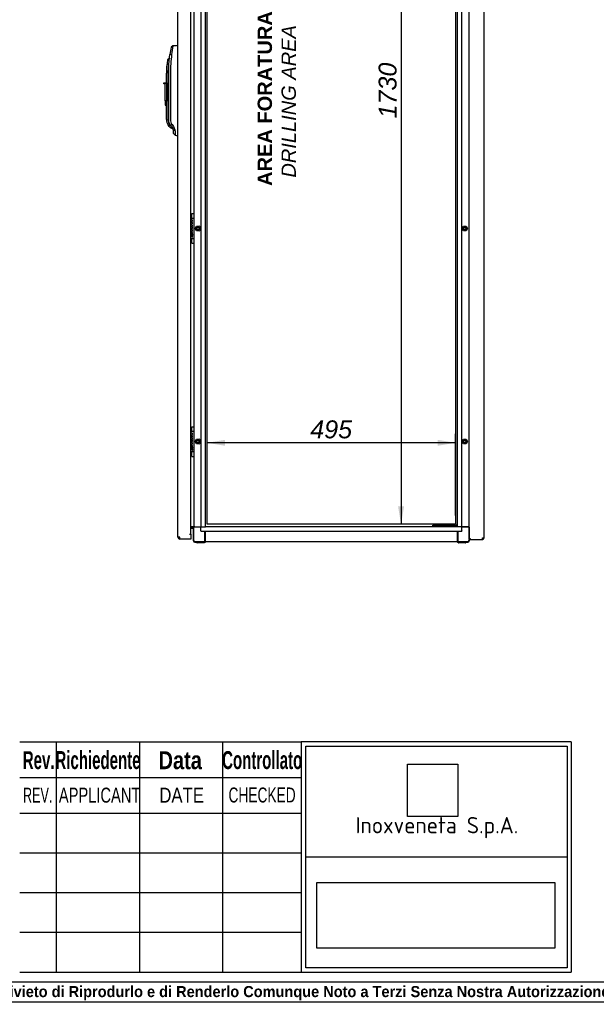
# Paper-space layout 'Layout1' of a CAD drawing. Extents: x 81 to 5357, y 137 to 3739.
# Tile 2 of 12: x 1500 to 2650, y 137 to 2101. Entities that reach past the tile are written whole.
import ezdxf
from ezdxf.lldxf.tags import DXFTag

# ---------------------------------------------------------------- set-up
doc = ezdxf.new("R2010")
doc.units = 0
doc.header["$LTSCALE"] = 13.000013
doc.layers.get('0').update_dxf_attribs({"linetype": 'CONTINUOUS'})
for name, color, linetype in [('_TRANSLATION', 7, 'CONTINUOUS'), ('AE00198_03', 7, 'CONTINUOUS'), ('AE00219_00', 7, 'CONTINUOUS'), ('AE00219_03', 7, 'CONTINUOUS'), ('AE00368_00', 7, 'CONTINUOUS'), ('AE00500_10', 7, 'CONTINUOUS'), ('AE00992_10', 7, 'CONTINUOUS'), ('DEFAULT', 7, 'CONTINUOUS'), ('DV2__TRANSLATION', 7, 'CONTINUOUS'), ('F0000000_68', 7, 'CONTINUOUS'), ('F0000001_24', 7, 'CONTINUOUS'), ('F0000001_38', 7, 'CONTINUOUS'), ('M0000000_06', 7, 'CONTINUOUS'), ('M0000000_29', 7, 'CONTINUOUS'), ('M0000000_39', 7, 'CONTINUOUS'), ('M0000000_53', 7, 'CONTINUOUS'), ('M0000000_56', 7, 'CONTINUOUS')]:
    doc.layers.add(name, color=color, linetype=linetype)
doc.styles.add('SEACAD_ARIAL', font='arial.ttf')
doc.styles.add('SEACAD_ARIAL_NARROW', font='ARIALN.TTF', dxfattribs={"width": 0.8})
doc.styles.add('SEACAD_ARIALB', font='arialbd.ttf', dxfattribs={"width": 0.9})
doc.styles.add('SEACAD_ARIALI', font='ariali.ttf')
tags = doc.linetypes.add('CENTER2', pattern=[28.575, 19.05, -3.175, 3.175, -3.175]).pattern_tags.tags
tags[10:11] = [DXFTag(74, 4), DXFTag(75, 0), DXFTag(340, '0'), DXFTag(46, 0.0), DXFTag(50, 0.0), DXFTag(44, 0.0), DXFTag(45, 0.0)]
tags[8:9] = [DXFTag(74, 4), DXFTag(75, 0), DXFTag(340, '0'), DXFTag(46, 0.0), DXFTag(50, 0.0), DXFTag(44, 0.0), DXFTag(45, 0.0)]
tags[6:7] = [DXFTag(74, 4), DXFTag(75, 0), DXFTag(340, '0'), DXFTag(46, 0.0), DXFTag(50, 0.0), DXFTag(44, 0.0), DXFTag(45, 0.0)]
tags[4:5] = [DXFTag(74, 4), DXFTag(75, 0), DXFTag(340, '0'), DXFTag(46, 0.0), DXFTag(50, 0.0), DXFTag(44, 0.0), DXFTag(45, 0.0)]
doc.dimstyles.new('ISO', dxfattribs={"dimtxt": 13.75, "dimasz": 13.75, "dimexe": 6.875, "dimexo": 6.875, "dimgap": 3.4375, "dimtad": 1, "dimdec": 1, "dimtxsty": 'SEACAD_ARIAL', "dimblk1": '_SE_FILLED', "dimblk2": '_SE_FILLED', "dimsah": 1, "dimcen": 6.875, "dimazin": 3, "dimtfac": 0.7, "dimtdec": 3, "dimtmove": 0, "dimatfit": 3})
picture_1 = doc.add_image_def('image1.jpg', size_in_pixel=(55, 57))
picture_2 = doc.add_image_def('image2.bmp', size_in_pixel=(138, 38))

# ---------------------------------------------------------------- blocks, each defined once
blk = doc.blocks.new('DMBLK24')
at = {"layer": '_TRANSLATION', "linetype": 'CONTINUOUS'}
for points in [[(2254.3, 2788.7), (2266.2, 2788.7), (2260.3, 2824.5)], [(2254.3, 1130.2), (2260.3, 1094.5), (2266.2, 1130.2)]]:
    blk.add_hatch(color=7, dxfattribs=at).paths.add_polyline_path(points)
at = {"layer": '_TRANSLATION', "color": 7, "linetype": 'CONTINUOUS'}
for p, q in [((2350.9, 2824.5), (2242.4, 2824.5)), ((2260.3, 2824.5), (2260.3, 1094.5)), ((2350.9, 1094.5), (2242.4, 1094.5))]:
    blk.add_line(p, q, dxfattribs=at)
at = {"layer": '_TRANSLATION', "color": 7, "linetype": 'CONTINUOUS', "style": 'SEACAD_ARIALI'}
blk.add_text('1730', height=35.75, rotation=90, dxfattribs=at).set_placement((2251.3, 1903.9))
blk = doc.blocks.new('_SE_FILLED')
at = {"color": 0}
blk.add_line((0, 0), (-1, 0), dxfattribs=at)
blk.add_solid([(0, 0), (-1, -0.1665), (-1, 0.1665), (0, 0)], dxfattribs=at)
blk = doc.blocks.new('DMBLK25')
at = {"layer": '_TRANSLATION', "linetype": 'CONTINUOUS'}
for points in [[(1909.5, 1263), (1873.8, 1257), (1909.5, 1251)], [(2333, 1263), (2333, 1251), (2368.8, 1257)]]:
    blk.add_hatch(color=7, dxfattribs=at).paths.add_polyline_path(points)
at = {"layer": '_TRANSLATION', "color": 7, "linetype": 'CONTINUOUS'}
for p, q in [((1873.8, 1112.3), (1873.8, 1274.9)), ((2368.8, 1257), (1873.8, 1257)), ((2368.8, 1112.3), (2368.8, 1274.9))]:
    blk.add_line(p, q, dxfattribs=at)
at = {"layer": '_TRANSLATION', "color": 7, "linetype": 'CONTINUOUS', "style": 'SEACAD_ARIALI'}
blk.add_text('495', height=35.75, dxfattribs=at).set_placement((2079.2, 1265.9))

psp = doc.layouts.get("Layout1")

# ---------------------------------------------------------------- linework, layer by layer
at = {"color": 7, "linetype": 'CONTINUOUS'}
psp.add_line((81.05, 142.47), (5357.2, 142.47), dxfattribs=at)
at = {"layer": 'AE00198_03', "color": 7, "linetype": 'CONTINUOUS'}
for p, q in [((1842.07, 1712.22), (1842.07, 1704.97)), ((1842.77, 1712.22), (1842.07, 1712.22)), ((1842.07, 1663.97), (1842.07, 1656.72)), ((1842.07, 1656.72), (1842.77, 1656.72)), ((1842.07, 1287.22), (1842.07, 1279.97)), ((1842.77, 1287.22), (1842.07, 1287.22)), ((1842.07, 1238.97), (1842.07, 1231.72)), ((1842.07, 1231.72), (1842.77, 1231.72))]:
    psp.add_line(p, q, dxfattribs=at)
for centre, start, end in [((1847.44, 1706.29), 132.17472, 146.50081), ((1847.44, 1662.65), 213.49919, 227.82528), ((1847.44, 1281.29), 132.17472, 146.50081), ((1847.44, 1237.65), 213.49919, 227.82528)]:
    psp.add_arc(centre, 8, start, end, dxfattribs=at)
at = {"layer": 'AE00219_00', "color": 7, "linetype": 'CONTINUOUS'}
for p, q in [((2330.45, 1089.97), (2330.77, 1089.67)), ((2336.77, 1089.67), (2330.77, 1089.67)), ((2330.77, 1089.67), (2330.77, 1089.47)), ((2336.77, 1089.67), (2337.09, 1089.97)), ((2336.77, 1089.47), (2336.77, 1089.67)), ((2355.45, 1089.97), (2355.77, 1089.67)), ((2361.77, 1089.67), (2355.77, 1089.67)), ((2355.77, 1089.67), (2355.77, 1089.47)), ((2361.77, 1089.67), (2362.09, 1089.97)), ((2361.77, 1089.47), (2361.77, 1089.67))]:
    psp.add_line(p, q, dxfattribs=at)
at = {"layer": 'AE00219_03', "color": 7, "linetype": 'CONTINUOUS'}
for p, q in [((2425.97, 1667.97), (2425.77, 1667.97)), ((2425.77, 1655.97), (2425.97, 1655.97)), ((2425.97, 1655.97), (2425.97, 1667.97)), ((2425.97, 1242.97), (2425.77, 1242.97)), ((2425.97, 1230.97), (2425.97, 1242.97)), ((2425.77, 1230.97), (2425.97, 1230.97))]:
    psp.add_line(p, q, dxfattribs=at)
at = {"layer": 'AE00368_00', "color": 7, "linetype": 'CONTINUOUS'}
for p, q in [((2324.27, 1089.97), (2323.57, 1089.97)), ((2323.57, 1089.97), (2323.57, 1089.47)), ((2343.97, 1089.47), (2343.97, 1089.97)), ((2348.57, 1089.97), (2348.57, 1089.47)), ((2368.97, 1089.47), (2368.97, 1089.97))]:
    psp.add_line(p, q, dxfattribs=at)
for centre, start, end in [((2327.37, 1089.27), 16.60155, 90), ((2340.17, 1089.27), 90, 163.39845), ((2352.37, 1089.27), 16.60155, 90), ((2365.17, 1089.27), 90, 163.39845)]:
    psp.add_arc(centre, 0.7, start, end, dxfattribs=at)
at = {"layer": 'AE00500_10', "color": 7, "linetype": 'CONTINUOUS'}
for p, q in [((2395.77, 1711.67), (2396.27, 1711.67)), ((1849.86, 1684.5), (1852.54, 1689.15)), ((1852.59, 1689.17), (1857.96, 1689.17)), ((1858, 1689.15), (1860.68, 1684.5)), ((2381.86, 1684.5), (2384.54, 1689.15)), ((2384.59, 1689.17), (2389.96, 1689.17)), ((2390, 1689.15), (2392.68, 1684.5)), ((2396.27, 1702.27), (2395.77, 1702.27)), ((1852.54, 1679.8), (1849.86, 1684.45)), ((1850.94, 1684.47), (1853.11, 1688.22)), ((1853.11, 1680.72), (1850.94, 1684.47)), ((1857.96, 1679.77), (1852.59, 1679.77)), ((1853.11, 1688.22), (1857.44, 1688.22)), ((1857.44, 1680.72), (1853.11, 1680.72)), ((1857.44, 1688.22), (1859.6, 1684.47)), ((1859.6, 1684.47), (1857.44, 1680.72)), ((1860.68, 1684.45), (1858, 1679.8)), ((2384.54, 1679.8), (2381.86, 1684.45)), ((2382.94, 1684.47), (2385.11, 1688.22)), ((2385.11, 1680.72), (2382.94, 1684.47)), ((2389.96, 1679.77), (2384.59, 1679.77)), ((2385.11, 1688.22), (2389.44, 1688.22)), ((2389.44, 1680.72), (2385.11, 1680.72)), ((2389.44, 1688.22), (2391.6, 1684.47)), ((2391.6, 1684.47), (2389.44, 1680.72)), ((2392.68, 1684.45), (2390, 1679.8)), ((2395.77, 1666.67), (2396.27, 1666.67)), ((2396.27, 1657.27), (2395.77, 1657.27)), ((2395.77, 1286.67), (2396.27, 1286.67)), ((2396.27, 1277.27), (2395.77, 1277.27)), ((1849.86, 1259.5), (1852.54, 1264.15)), ((1852.54, 1254.8), (1849.86, 1259.45)), ((1850.94, 1259.47), (1853.11, 1263.22)), ((1853.11, 1255.72), (1850.94, 1259.47)), ((1852.59, 1264.17), (1857.96, 1264.17)), ((1853.11, 1263.22), (1857.44, 1263.22)), ((1857.44, 1263.22), (1859.6, 1259.47)), ((1859.6, 1259.47), (1857.44, 1255.72)), ((1858, 1264.15), (1860.68, 1259.5)), ((1860.68, 1259.45), (1858, 1254.8)), ((2381.86, 1259.5), (2384.54, 1264.15)), ((2384.54, 1254.8), (2381.86, 1259.45)), ((2382.94, 1259.47), (2385.11, 1263.22)), ((2385.11, 1255.72), (2382.94, 1259.47)), ((2384.59, 1264.17), (2389.96, 1264.17)), ((2385.11, 1263.22), (2389.44, 1263.22)), ((2389.44, 1263.22), (2391.6, 1259.47)), ((2391.6, 1259.47), (2389.44, 1255.72)), ((2390, 1264.15), (2392.68, 1259.5)), ((2392.68, 1259.45), (2390, 1254.8)), ((1857.96, 1254.77), (1852.59, 1254.77)), ((1857.44, 1255.72), (1853.11, 1255.72)), ((2389.96, 1254.77), (2384.59, 1254.77)), ((2389.44, 1255.72), (2385.11, 1255.72)), ((2395.77, 1241.67), (2396.27, 1241.67)), ((2396.27, 1232.27), (2395.77, 1232.27))]:
    psp.add_line(p, q, dxfattribs=at)
for centre in [(1855.27, 1684.47), (2387.27, 1684.47), (1855.27, 1259.47), (2387.27, 1259.47)]:
    psp.add_circle(centre, 2.46, dxfattribs=at)
for centre, radius, start, end in [((1852.59, 1689.12), 0.05, 90, 150), ((1857.96, 1689.12), 0.05, 30, 90), ((2384.59, 1689.12), 0.05, 90, 150), ((2389.96, 1689.12), 0.05, 30, 90), ((1849.9, 1684.47), 0.05, 150, 210), ((1855.27, 1684.47), 3, 75, 15), ((1852.59, 1679.82), 0.05, 210, 270), ((1857.96, 1679.82), 0.05, 270, 330), ((1860.64, 1684.47), 0.05, 330, 30), ((2381.9, 1684.47), 0.05, 150, 210), ((2387.27, 1684.47), 3, 75, 15), ((2384.59, 1679.82), 0.05, 210, 270), ((2389.96, 1679.82), 0.05, 270, 330), ((2392.64, 1684.47), 0.05, 330, 30), ((1849.9, 1259.47), 0.05, 150, 210), ((1855.27, 1259.47), 3, 75, 15), ((1852.59, 1264.12), 0.05, 90, 150), ((1857.96, 1264.12), 0.05, 30, 90), ((1860.64, 1259.47), 0.05, 330, 30), ((2381.9, 1259.47), 0.05, 150, 210), ((2387.27, 1259.47), 3, 75, 15), ((2384.59, 1264.12), 0.05, 90, 150), ((2389.96, 1264.12), 0.05, 30, 90), ((2392.64, 1259.47), 0.05, 330, 30), ((1852.59, 1254.82), 0.05, 210, 270), ((1857.96, 1254.82), 0.05, 270, 330), ((2384.59, 1254.82), 0.05, 210, 270), ((2389.96, 1254.82), 0.05, 270, 330)]:
    psp.add_arc(centre, radius, start, end, dxfattribs=at)
at = {"layer": 'AE00992_10', "color": 7, "linetype": 'CONTINUOUS'}
for p, q in [((1805.1, 2048.61), (1801.72, 2045.72)), ((1814.97, 2048.96), (1815.27, 2048.97)), ((1797.74, 2023.31), (1794.79, 2020.87)), ((1797.35, 2011.8), (1799.37, 2031.54)), ((1798.53, 2023.31), (1797.74, 2023.31)), ((1802.78, 2031.04), (1799.37, 2031.54)), ((1796.23, 2010.46), (1793.25, 2010.81)), ((1796.86, 1993.97), (1797.34, 2010.46)), ((1797.34, 2010.46), (1797.35, 2011.8)), ((1792.27, 1974.98), (1792.27, 1993.97)), ((1795.27, 1993.97), (1795.27, 1901.59)), ((1796.86, 1901.64), (1796.86, 1993.97)), ((1800.22, 1993.97), (1800.22, 1901.64)), ((1787.27, 1972.98), (1787.27, 1974.98)), ((1787.27, 1974.98), (1789.77, 1974.98)), ((1789.77, 1972.98), (1787.27, 1972.98)), ((1789.77, 1974.98), (1792.27, 1974.98)), ((1789.77, 1974.98), (1789.77, 1972.98)), ((1789.77, 1938.98), (1789.77, 1972.98)), ((1792.27, 1974.98), (1792.27, 1938.98)), ((1789.77, 1938.98), (1789.77, 1929.98)), ((1792.27, 1938.98), (1789.77, 1938.98)), ((1789.77, 1929.98), (1792.27, 1929.98)), ((1792.27, 1938.98), (1792.27, 1938.26)), ((1792.27, 1901.59), (1792.27, 1938.26)), ((1798.13, 1887.45), (1795.84, 1890.19)), ((1798.13, 1887.45), (1800.15, 1885.43)), ((1799.76, 1891.12), (1799.81, 1891.03)), ((1800.76, 1889.65), (1799.81, 1891.03)), ((1800.15, 1885.43), (1805.27, 1883.31)), ((1800.51, 1889.32), (1801.43, 1888.76)), ((1803.5, 1891.79), (1800.76, 1889.65)), ((1803.77, 1885.62), (1800.76, 1889.65)), ((1803.5, 1891.79), (1806.51, 1887.77)), ((1806.51, 1887.77), (1803.77, 1885.62)), ((1805.27, 1883.62), (1803.77, 1885.62)), ((1807.99, 1885.26), (1805.27, 1883.62)), ((1806.51, 1887.77), (1807.99, 1885.26)), ((1806.27, 1873.74), (1806.27, 1880.62)), ((1809.68, 1878.82), (1806.27, 1880.62)), ((1806.27, 1873.74), (1809.72, 1870.17)), ((1809.72, 1870.17), (1809.72, 1870.16)), ((1815.27, 1869.97), (1814.97, 1869.98))]:
    psp.add_line(p, q, dxfattribs=at)
for centre, radius, start, end in [((2069.95, 1993.97), 273.17, 169.08089, 172.09577), ((2084.58, 2002.8), 283.21, 170.69176, 174.27705), ((2034.55, 1989.08), 239.28, 171.77545, 174.8738), ((2069.94, 1993.97), 273.17, 173.69729, 173.79669), ((2069.46, 1994), 269.24, 172.09048, 180.0053), ((1937.24, 1993.97), 144.97, 173.33005, 180), ((1937.24, 1993.97), 144.97, 169.30782, 173.33005), ((1937.24, 1993.97), 141.97, 173.33005, 180), ((1812.27, 1901.59), 20, 180, 214.77209), ((1812.27, 1901.59), 17, 180, 226.22916), ((1794.72, 1871.2), 19.02, 72.2752, 86.62011), ((1816.67, 1901.64), 16.44, 180.02221, 216.78899), ((1797, 1878.95), 12.67, 359.39373, 29.84747), ((1801.27, 1880.62), 5, 359.9994, 36.81119), ((2025, 1875.59), 215.35, 179.13947, 181.44216)]:
    psp.add_arc(centre, radius, start, end, dxfattribs=at)
for centre, major_axis, start_param, end_param in [((1815.58, 2031.47), (501.44, 17.51), 1.5707963, 1.590473), ((1815.58, 1887.47), (501.44, -17.51), 4.7019272, 4.712389)]:
    psp.add_ellipse(centre, major_axis=major_axis, ratio=0.0348783, start_param=start_param, end_param=end_param, dxfattribs=at)
for points, degree, knots in [([(1799.76, 1891.12), (1798.34, 1893.49), (1797.6, 1896.18), (1796.85, 1898.88), (1796.86, 1901.64)], 2, [0, 0, 0, 0.5, 0.5, 1, 1, 1]), ([(1804.15, 1885.12), (1804.18, 1885.07), (1804.26, 1884.95), (1804.36, 1884.78), (1804.46, 1884.62), (1804.55, 1884.47), (1804.64, 1884.33), (1804.72, 1884.2), (1804.8, 1884.07), (1804.87, 1883.96), (1804.93, 1883.85), (1804.99, 1883.76), (1805.04, 1883.67), (1805.09, 1883.6), (1805.13, 1883.53), (1805.17, 1883.47), (1805.2, 1883.42), (1805.23, 1883.38), (1805.25, 1883.35), (1805.26, 1883.33), (1805.27, 1883.31), (1805.27, 1883.31), (1805.27, 1883.31)], 3, [0, 0, 0, 0, 0.02593249, 0.05174303, 0.0774354, 0.10301342, 0.12848096, 0.15384194, 0.17910034, 0.20426017, 0.22932552, 0.2543005, 0.27918926, 0.30399602, 0.32872501, 0.35338052, 0.37796688, 0.40248846, 0.42694963, 0.45135484, 0.47570855, 0.50001523, 0.50001523, 0.50001523, 0.50001523])]:
    psp.add_open_spline(points, degree=degree, knots=knots, dxfattribs=at)
at = {"layer": 'DEFAULT', "color": 7, "linetype": 'CONTINUOUS'}
for p, q in [((1499.76, 660.92), (2061.36, 660.92)), ((1572.56, 660.92), (1572.56, 201.53)), ((1738.96, 660.92), (1738.96, 201.53)), ((1904.06, 660.92), (1904.06, 201.53)), ((2599.56, 660.92), (2061.34, 660.92)), ((2061.36, 660.92), (2061.36, 201.53)), ((2070.47, 652.28), (2591.77, 652.28)), ((2070.47, 210.11), (2070.47, 652.28)), ((2591.77, 652.28), (2591.77, 210.11)), ((2599.56, 660.92), (2599.56, 201.53)), ((1499.76, 589.58), (2061.36, 589.58)), ((1499.76, 518.73), (2061.36, 518.73)), ((1499.76, 439.43), (2061.36, 439.43)), ((2070.47, 431.23), (2591.77, 431.23)), ((1499.76, 360.13), (2061.36, 360.13)), ((1499.76, 280.83), (2061.36, 280.83)), ((1499.76, 201.53), (2061.36, 201.53)), ((2061.34, 201.53), (2599.56, 201.53)), ((2591.77, 210.11), (2070.47, 210.11)), ((81.05, 181.84), (5357.2, 181.84))]:
    psp.add_line(p, q, dxfattribs=at)
at = {"layer": 'DV2__TRANSLATION', "color": 7, "linetype": 'CENTER2'}
for p, q in [((1873.77, 1094.47), (1873.77, 2824.47)), ((2368.77, 2824.47), (2368.77, 1094.47)), ((2368.77, 1094.47), (1873.77, 1094.47))]:
    psp.add_line(p, q, dxfattribs=at)
at = {"layer": 'F0000000_68', "color": 7, "linetype": 'CONTINUOUS'}
for p, q in [((2396.27, 1065.97), (2396.27, 2852.97)), ((2425.77, 1067.27), (2425.77, 2851.67)), ((2396.27, 1065.97), (2397.77, 1065.97)), ((2396.27, 1064.47), (2396.27, 1065.97)), ((2396.27, 1065.97), (2397.77, 1065.97)), ((2396.27, 1064.47), (2397.77, 1064.47)), ((2397.77, 1065.97), (2399.07, 1067.27)), ((2397.77, 1065.97), (2399.07, 1067.27)), ((2397.77, 1064.47), (2397.77, 1065.97)), ((2397.77, 1064.47), (2422.95, 1064.47)), ((2422.97, 1064.47), (2422.95, 1064.47)), ((2422.97, 1067.27), (2425.77, 1067.27))]:
    psp.add_line(p, q, dxfattribs=at)
for centre, radius, start, end in [((2248.98, 1067.11), 174, 359.12972, 0.05178), ((2422.97, 1067.27), 2.8, 270, 360)]:
    psp.add_arc(centre, radius, start, end, dxfattribs=at)
at = {"layer": 'F0000001_24', "color": 7, "linetype": 'CONTINUOUS'}
for p, q in [((1842.77, 1713.26), (1842.77, 1713.47)), ((1842.77, 1705.09), (1842.77, 1713.26)), ((1843.27, 1713.97), (1846.27, 1713.97)), ((1846.77, 1713.47), (1846.77, 1713.26)), ((1846.77, 1713.26), (1846.77, 1705.09)), ((1842.08, 1691.83), (1840.77, 1691.83)), ((1840.77, 1691.56), (1842.08, 1691.56)), ((1841.3, 1697.83), (1841.34, 1697.82)), ((1841.34, 1698.1), (1841.32, 1698.11)), ((1841.34, 1697.82), (1841.34, 1698.1)), ((1841.63, 1704.97), (1846.27, 1704.97)), ((1842.77, 1704.97), (1842.77, 1705.09)), ((1842.83, 1698.11), (1842.81, 1698.1)), ((1842.81, 1698.1), (1842.81, 1697.81)), ((1842.81, 1697.81), (1842.86, 1697.83)), ((1846.77, 1705.09), (1846.77, 1704.47)), ((1846.77, 1704.47), (1846.77, 1664.47)), ((1842.06, 1687.83), (1840.77, 1687.83)), ((1840.77, 1687.56), (1842.05, 1687.56)), ((1842.1, 1683.82), (1840.77, 1683.82)), ((1840.77, 1683.56), (1842.08, 1683.56)), ((1844.22, 1682.67), (1840.77, 1682.67)), ((1840.77, 1682.38), (1840.95, 1682.38)), ((1841.33, 1673.38), (1841.38, 1673.36)), ((1841.38, 1673.64), (1841.35, 1673.65)), ((1841.38, 1673.36), (1841.38, 1673.64)), ((1841.77, 1682.38), (1842.39, 1682.38)), ((1842.04, 1677.26), (1842.04, 1673.28)), ((1842.04, 1673.28), (1842.05, 1673.27)), ((1842.05, 1673.27), (1842.28, 1673.27)), ((1842.34, 1673.54), (1842.34, 1677.25)), ((1843.2, 1682.38), (1844.22, 1682.38)), ((1844.22, 1682.38), (1844.22, 1682.67)), ((1844.77, 1671.98), (1844.77, 1672.53)), ((1846.27, 1663.97), (1841.63, 1663.97)), ((1842.77, 1663.85), (1842.77, 1663.97)), ((1842.77, 1655.68), (1842.77, 1663.85)), ((1842.77, 1655.47), (1842.77, 1655.68)), ((1843.27, 1654.97), (1846.27, 1654.97)), ((1844.77, 1667.49), (1844.77, 1668.03)), ((1846.77, 1664.47), (1846.77, 1663.85)), ((1846.77, 1663.85), (1846.77, 1655.68)), ((1846.77, 1655.68), (1846.77, 1655.47)), ((1841.63, 1279.97), (1846.27, 1279.97)), ((1842.77, 1288.26), (1842.77, 1288.47)), ((1842.77, 1280.09), (1842.77, 1288.26)), ((1842.77, 1279.97), (1842.77, 1280.09)), ((1843.27, 1288.97), (1846.27, 1288.97)), ((1846.77, 1288.47), (1846.77, 1288.26)), ((1846.77, 1288.26), (1846.77, 1280.09)), ((1846.77, 1280.09), (1846.77, 1279.47)), ((1846.77, 1279.47), (1846.77, 1239.47)), ((1842.08, 1266.83), (1840.77, 1266.83)), ((1840.77, 1266.56), (1842.08, 1266.56)), ((1842.06, 1262.83), (1840.77, 1262.83)), ((1840.77, 1262.56), (1842.05, 1262.56)), ((1842.1, 1258.82), (1840.77, 1258.82)), ((1840.77, 1258.56), (1842.08, 1258.56)), ((1844.22, 1257.67), (1840.77, 1257.67)), ((1840.77, 1257.38), (1840.95, 1257.38)), ((1841.3, 1272.83), (1841.34, 1272.82)), ((1841.34, 1273.1), (1841.32, 1273.11)), ((1841.34, 1272.82), (1841.34, 1273.1)), ((1841.77, 1257.38), (1842.39, 1257.38)), ((1842.83, 1273.11), (1842.81, 1273.1)), ((1842.81, 1273.1), (1842.81, 1272.81)), ((1842.81, 1272.81), (1842.86, 1272.83)), ((1843.2, 1257.38), (1844.22, 1257.38)), ((1844.22, 1257.38), (1844.22, 1257.67)), ((1841.33, 1248.38), (1841.38, 1248.36)), ((1841.38, 1248.64), (1841.35, 1248.65)), ((1841.38, 1248.36), (1841.38, 1248.64)), ((1846.27, 1238.97), (1841.63, 1238.97)), ((1842.04, 1252.26), (1842.04, 1248.28)), ((1842.04, 1248.28), (1842.05, 1248.27)), ((1842.05, 1248.27), (1842.28, 1248.27)), ((1842.34, 1248.54), (1842.34, 1252.25)), ((1842.77, 1238.85), (1842.77, 1238.97)), ((1842.77, 1230.68), (1842.77, 1238.85)), ((1844.77, 1246.98), (1844.77, 1247.53)), ((1844.77, 1242.49), (1844.77, 1243.03)), ((1846.77, 1239.47), (1846.77, 1238.85)), ((1846.77, 1238.85), (1846.77, 1230.68)), ((1842.77, 1230.47), (1842.77, 1230.68)), ((1843.27, 1229.97), (1846.27, 1229.97)), ((1846.77, 1230.68), (1846.77, 1230.47))]:
    psp.add_line(p, q, dxfattribs=at)
for centre in [(1844.13, 1670.01), (1844.13, 1245.01)]:
    psp.add_circle(centre, 0.615, dxfattribs=at)
for centre, radius, start, end in [((1843.27, 1713.47), 0.5, 90, 180), ((1846.27, 1713.47), 0.5, 0, 90), ((1841.63, 1702.97), 2, 90, 115.59234), ((1841.93, 1699.64), 1.64, 225.32565, 248.42349), ((1841.93, 1699.64), 1.91, 232.74271, 250.7128), ((1846.27, 1704.47), 0.5, 0, 90), ((1841.93, 1675.2), 1.65, 225.33073, 249.51964), ((1841.93, 1675.2), 1.91, 232.76282, 251.84416), ((1844.37, 1670.19), 2.28, 131.35343, 155.40846), ((1841.63, 1665.97), 2, 244.40766, 270), ((1840.21, 1669.82), 2.28, 311.35343, 335.40846), ((1843.27, 1655.47), 0.5, 180, 270), ((1846.27, 1664.47), 0.5, 270, 0), ((1846.27, 1655.47), 0.5, 270, 0), ((1841.63, 1277.97), 2, 90, 115.59234), ((1843.27, 1288.47), 0.5, 90, 180), ((1846.27, 1288.47), 0.5, 0, 90), ((1846.27, 1279.47), 0.5, 0, 90), ((1841.93, 1274.64), 1.64, 225.32565, 248.42349), ((1841.93, 1274.64), 1.91, 232.74271, 250.7128), ((1841.93, 1250.2), 1.65, 225.33073, 249.51964), ((1841.93, 1250.2), 1.91, 232.76282, 251.84416), ((1841.63, 1240.97), 2, 244.40766, 270), ((1840.21, 1244.82), 2.28, 311.35343, 335.40846), ((1844.37, 1245.19), 2.28, 131.35343, 155.40846), ((1846.27, 1239.47), 0.5, 270, 0), ((1843.27, 1230.47), 0.5, 180, 270), ((1846.27, 1230.47), 0.5, 270, 0)]:
    psp.add_arc(centre, radius, start, end, dxfattribs=at)
for points in [[(1842.08, 1692.92), (1841.51, 1692.92), (1841.03, 1693.12), (1840.69, 1693.5)], [(1843.93, 1699.83), (1843.93, 1699.23), (1843.65, 1698.42), (1842.83, 1698.11)], [(1842.08, 1678.67), (1841.51, 1678.67), (1841.03, 1678.87), (1840.69, 1679.25)], [(1840.72, 1681.85), (1840.97, 1682.12), (1841.32, 1682.32), (1841.77, 1682.38)], [(1840.95, 1682.38), (1840.87, 1682.33), (1840.8, 1682.28), (1840.73, 1682.23)], [(1840.74, 1676.73), (1841.04, 1677.04), (1841.46, 1677.25), (1842.04, 1677.26)], [(1842.29, 1671.14), (1841.99, 1671.81), (1841.42, 1672.23), (1840.8, 1672.41)], [(1842.08, 1683.56), (1843.47, 1683.56), (1844.2, 1684.63), (1844.2, 1685.7)], [(1842.28, 1673.27), (1843.6, 1673.37), (1844.2, 1674.41), (1844.2, 1675.39)], [(1844.2, 1685.7), (1844.2, 1686.41), (1843.85, 1687.35), (1842.88, 1687.69)], [(1844.2, 1680.53), (1844.2, 1681.31), (1843.82, 1682.01), (1843.2, 1682.38)], [(1840.81, 1667.6), (1841.15, 1667.71), (1841.46, 1667.88), (1841.72, 1668.11)], [(1842.08, 1267.92), (1841.51, 1267.92), (1841.03, 1268.12), (1840.69, 1268.5)], [(1840.72, 1256.85), (1840.97, 1257.12), (1841.32, 1257.32), (1841.77, 1257.38)], [(1840.95, 1257.38), (1840.87, 1257.33), (1840.8, 1257.28), (1840.73, 1257.23)], [(1842.08, 1258.56), (1843.47, 1258.56), (1844.2, 1259.63), (1844.2, 1260.7)], [(1843.93, 1274.83), (1843.93, 1274.23), (1843.65, 1273.42), (1842.83, 1273.11)], [(1844.2, 1260.7), (1844.2, 1261.41), (1843.85, 1262.35), (1842.88, 1262.69)], [(1844.2, 1255.53), (1844.2, 1256.31), (1843.82, 1257.01), (1843.2, 1257.38)], [(1842.08, 1253.67), (1841.51, 1253.67), (1841.03, 1253.87), (1840.69, 1254.25)], [(1840.74, 1251.73), (1841.04, 1252.04), (1841.46, 1252.25), (1842.04, 1252.26)], [(1842.29, 1246.14), (1841.99, 1246.81), (1841.42, 1247.23), (1840.8, 1247.41)], [(1840.81, 1242.6), (1841.15, 1242.71), (1841.46, 1242.88), (1841.72, 1243.11)], [(1842.28, 1248.27), (1843.6, 1248.37), (1844.2, 1249.41), (1844.2, 1250.39)]]:
    psp.add_open_spline(points, degree=3, dxfattribs=at)
for points, knots in [([(1840.7, 1701.13), (1841, 1701.47), (1841.46, 1701.71), (1842.08, 1701.71), (1843.35, 1701.71), (1843.93, 1700.74), (1843.93, 1699.83)], [0.50064638, 0.50064638, 0.50064638, 0.50064638, 0.66523153, 0.66523153, 0.66523153, 1, 1, 1, 1]), ([(1840.7, 1696.08), (1841, 1696.42), (1841.46, 1696.66), (1842.08, 1696.66), (1843.35, 1696.66), (1843.93, 1695.68), (1843.93, 1694.78), (1843.93, 1693.89), (1843.35, 1692.92), (1842.08, 1692.92)], [0.37712194, 0.37712194, 0.37712194, 0.37712194, 0.5, 0.5, 0.5, 0.75, 0.75, 0.75, 1, 1, 1, 1]), ([(1842.86, 1697.83), (1843.85, 1698.17), (1844.2, 1699.12), (1844.2, 1699.83), (1844.2, 1700.9), (1843.47, 1701.97), (1842.08, 1701.97), (1841.51, 1701.97), (1841.06, 1701.8), (1840.72, 1701.53)], [0, 0, 0, 0, 0.24997871, 0.24997871, 0.24997871, 0.49998581, 0.49998581, 0.49998581, 0.59854856, 0.59854856, 0.59854856, 0.59854856]), ([(1844.2, 1694.78), (1844.2, 1695.85), (1843.47, 1696.92), (1842.08, 1696.92), (1841.51, 1696.92), (1841.06, 1696.75), (1840.72, 1696.48)], [0, 0, 0, 0, 0.33333333, 0.33333333, 0.33333333, 0.46475052, 0.46475052, 0.46475052, 0.46475052]), ([(1840.74, 1693.09), (1841.1, 1692.8), (1841.56, 1692.66), (1842.08, 1692.66), (1843.54, 1692.66), (1844.2, 1693.76), (1844.2, 1694.78)], [0.09922354, 0.09922354, 0.09922354, 0.09922354, 0.5, 0.5, 0.5, 1, 1, 1, 1]), ([(1842.08, 1691.56), (1843.35, 1691.56), (1843.93, 1690.59), (1843.93, 1689.69), (1843.93, 1688.79), (1843.35, 1687.82), (1842.06, 1687.83)], [0, 0, 0, 0, 0.3332907, 0.3332907, 0.3332907, 1, 1, 1, 1]), ([(1842.88, 1687.69), (1843.85, 1688.04), (1844.2, 1688.97), (1844.2, 1689.69), (1844.2, 1690.75), (1843.47, 1691.83), (1842.08, 1691.83)], [0, 0, 0, 0, 0.500028, 0.500028, 0.500028, 1, 1, 1, 1]), ([(1844.2, 1675.39), (1844.2, 1676.45), (1843.47, 1677.53), (1842.08, 1677.53), (1841.51, 1677.53), (1841.06, 1677.36), (1840.72, 1677.08)], [0, 0, 0, 0, 0.33366628, 0.33366628, 0.33366628, 0.46530392, 0.46530392, 0.46530392, 0.46530392]), ([(1840.74, 1678.83), (1841.1, 1678.55), (1841.56, 1678.4), (1842.08, 1678.4), (1843.54, 1678.4), (1844.2, 1679.5), (1844.2, 1680.53)], [0.09922932, 0.09922932, 0.09922932, 0.09922932, 0.5, 0.5, 0.5, 1, 1, 1, 1]), ([(1840.79, 1671.84), (1841.44, 1671.58), (1841.98, 1670.98), (1841.98, 1670), (1841.98, 1669.39), (1841.76, 1668.88), (1841.36, 1668.52), (1841.19, 1668.37), (1840.99, 1668.25), (1840.78, 1668.17)], [0.25648816, 0.25648816, 0.25648816, 0.25648816, 0.4, 0.4, 0.4, 0.6, 0.6, 0.6, 0.69343242, 0.69343242, 0.69343242, 0.69343242]), ([(1842.05, 1687.56), (1843.35, 1687.56), (1843.92, 1686.58), (1843.91, 1685.68), (1843.9, 1684.79), (1843.33, 1683.84), (1842.1, 1683.82)], [0, 0, 0, 0, 0.6707437, 0.6707437, 0.6707437, 1, 1, 1, 1]), ([(1842.39, 1682.38), (1843.46, 1682.24), (1843.93, 1681.34), (1843.93, 1680.53), (1843.93, 1679.63), (1843.35, 1678.67), (1842.08, 1678.67)], [0, 0, 0, 0, 0.5, 0.5, 0.5, 1, 1, 1, 1]), ([(1842.34, 1677.25), (1843.44, 1677.13), (1843.93, 1676.23), (1843.93, 1675.39), (1843.93, 1674.55), (1843.44, 1673.66), (1842.34, 1673.54)], [0, 0, 0, 0, 0.5, 0.5, 0.5, 1, 1, 1, 1]), ([(1844.77, 1668.03), (1844.71, 1668.03), (1844.65, 1668.03), (1844.59, 1668.03), (1843.63, 1668.03), (1842.6, 1668.65), (1842.6, 1670.01), (1842.6, 1670.63), (1842.82, 1671.14), (1843.22, 1671.49), (1843.58, 1671.81), (1844.07, 1671.99), (1844.6, 1671.99), (1844.65, 1671.99), (1844.71, 1671.99), (1844.77, 1671.98)], [0, 0, 0, 0, 0.2, 0.2, 0.2, 0.4, 0.4, 0.4, 0.6, 0.6, 0.6, 0.8, 0.8, 0.8, 1, 1, 1, 1]), ([(1844.77, 1672.53), (1844.71, 1672.53), (1844.65, 1672.53), (1844.6, 1672.53), (1843.94, 1672.53), (1843.32, 1672.31), (1842.86, 1671.9)], [0, 0, 0, 0, 0.5, 0.5, 0.5, 1, 1, 1, 1]), ([(1842.29, 1668.87), (1842.71, 1667.92), (1843.68, 1667.48), (1844.59, 1667.48), (1844.65, 1667.48), (1844.71, 1667.48), (1844.77, 1667.49)], [0, 0, 0, 0, 0.5, 0.5, 0.5, 1, 1, 1, 1]), ([(1840.7, 1276.13), (1841, 1276.47), (1841.46, 1276.71), (1842.08, 1276.71), (1843.35, 1276.71), (1843.93, 1275.74), (1843.93, 1274.83)], [0.50064638, 0.50064638, 0.50064638, 0.50064638, 0.66523153, 0.66523153, 0.66523153, 1, 1, 1, 1]), ([(1842.86, 1272.83), (1843.85, 1273.17), (1844.2, 1274.12), (1844.2, 1274.83), (1844.2, 1275.9), (1843.47, 1276.97), (1842.08, 1276.97), (1841.51, 1276.97), (1841.06, 1276.8), (1840.72, 1276.53)], [0, 0, 0, 0, 0.24997871, 0.24997871, 0.24997871, 0.49998581, 0.49998581, 0.49998581, 0.59854856, 0.59854856, 0.59854856, 0.59854856]), ([(1840.7, 1271.08), (1841, 1271.42), (1841.46, 1271.66), (1842.08, 1271.66), (1843.35, 1271.66), (1843.93, 1270.68), (1843.93, 1269.78), (1843.93, 1268.89), (1843.35, 1267.92), (1842.08, 1267.92)], [0.37712194, 0.37712194, 0.37712194, 0.37712194, 0.5, 0.5, 0.5, 0.75, 0.75, 0.75, 1, 1, 1, 1]), ([(1844.2, 1269.78), (1844.2, 1270.85), (1843.47, 1271.92), (1842.08, 1271.92), (1841.51, 1271.92), (1841.06, 1271.75), (1840.72, 1271.48)], [0, 0, 0, 0, 0.33333333, 0.33333333, 0.33333333, 0.46475052, 0.46475052, 0.46475052, 0.46475052]), ([(1840.74, 1268.09), (1841.1, 1267.8), (1841.56, 1267.66), (1842.08, 1267.66), (1843.54, 1267.66), (1844.2, 1268.76), (1844.2, 1269.78)], [0.09922354, 0.09922354, 0.09922354, 0.09922354, 0.5, 0.5, 0.5, 1, 1, 1, 1]), ([(1842.05, 1262.56), (1843.35, 1262.56), (1843.92, 1261.58), (1843.91, 1260.68), (1843.9, 1259.79), (1843.33, 1258.84), (1842.1, 1258.82)], [0, 0, 0, 0, 0.6707437, 0.6707437, 0.6707437, 1, 1, 1, 1]), ([(1842.08, 1266.56), (1843.35, 1266.56), (1843.93, 1265.59), (1843.93, 1264.69), (1843.93, 1263.79), (1843.35, 1262.82), (1842.06, 1262.83)], [0, 0, 0, 0, 0.3332907, 0.3332907, 0.3332907, 1, 1, 1, 1]), ([(1842.88, 1262.69), (1843.85, 1263.04), (1844.2, 1263.97), (1844.2, 1264.69), (1844.2, 1265.75), (1843.47, 1266.83), (1842.08, 1266.83)], [0, 0, 0, 0, 0.500028, 0.500028, 0.500028, 1, 1, 1, 1]), ([(1842.39, 1257.38), (1843.46, 1257.24), (1843.93, 1256.34), (1843.93, 1255.53), (1843.93, 1254.63), (1843.35, 1253.67), (1842.08, 1253.67)], [0, 0, 0, 0, 0.5, 0.5, 0.5, 1, 1, 1, 1]), ([(1844.2, 1250.39), (1844.2, 1251.45), (1843.47, 1252.53), (1842.08, 1252.53), (1841.51, 1252.53), (1841.06, 1252.36), (1840.72, 1252.08)], [0, 0, 0, 0, 0.33366628, 0.33366628, 0.33366628, 0.46530392, 0.46530392, 0.46530392, 0.46530392]), ([(1840.74, 1253.83), (1841.1, 1253.55), (1841.56, 1253.4), (1842.08, 1253.4), (1843.54, 1253.4), (1844.2, 1254.5), (1844.2, 1255.53)], [0.09922932, 0.09922932, 0.09922932, 0.09922932, 0.5, 0.5, 0.5, 1, 1, 1, 1]), ([(1840.79, 1246.84), (1841.44, 1246.58), (1841.98, 1245.98), (1841.98, 1245), (1841.98, 1244.39), (1841.76, 1243.88), (1841.36, 1243.52), (1841.19, 1243.37), (1840.99, 1243.25), (1840.78, 1243.17)], [0.25648816, 0.25648816, 0.25648816, 0.25648816, 0.4, 0.4, 0.4, 0.6, 0.6, 0.6, 0.69343242, 0.69343242, 0.69343242, 0.69343242]), ([(1842.29, 1243.87), (1842.71, 1242.92), (1843.68, 1242.48), (1844.59, 1242.48), (1844.65, 1242.48), (1844.71, 1242.48), (1844.77, 1242.49)], [0, 0, 0, 0, 0.5, 0.5, 0.5, 1, 1, 1, 1]), ([(1842.34, 1252.25), (1843.44, 1252.13), (1843.93, 1251.23), (1843.93, 1250.39), (1843.93, 1249.55), (1843.44, 1248.66), (1842.34, 1248.54)], [0, 0, 0, 0, 0.5, 0.5, 0.5, 1, 1, 1, 1]), ([(1844.77, 1243.03), (1844.71, 1243.03), (1844.65, 1243.03), (1844.59, 1243.03), (1843.63, 1243.03), (1842.6, 1243.65), (1842.6, 1245.01), (1842.6, 1245.63), (1842.82, 1246.14), (1843.22, 1246.49), (1843.58, 1246.81), (1844.07, 1246.99), (1844.6, 1246.99), (1844.65, 1246.99), (1844.71, 1246.99), (1844.77, 1246.98)], [0, 0, 0, 0, 0.2, 0.2, 0.2, 0.4, 0.4, 0.4, 0.6, 0.6, 0.6, 0.8, 0.8, 0.8, 1, 1, 1, 1]), ([(1844.77, 1247.53), (1844.71, 1247.53), (1844.65, 1247.53), (1844.6, 1247.53), (1843.94, 1247.53), (1843.32, 1247.31), (1842.86, 1246.9)], [0, 0, 0, 0, 0.5, 0.5, 0.5, 1, 1, 1, 1])]:
    psp.add_open_spline(points, degree=3, knots=knots, dxfattribs=at)
at = {"layer": 'F0000001_38', "color": 7, "linetype": 'CONTINUOUS'}
for p, q in [((1815.27, 1068.97), (1815.27, 2849.97)), ((1840.77, 1074.97), (1840.77, 2843.97)), ((1819.27, 1068.97), (1815.27, 1068.97)), ((1819.27, 1064.97), (1819.29, 1064.97)), ((1840.77, 1064.97), (1819.29, 1064.97)), ((1838.27, 1074.97), (1838.17, 1074.97)), ((1838.17, 1074.97), (1838.17, 1074.96)), ((1838.17, 1074.96), (1840.77, 1074.96)), ((1838.27, 1074.97), (1840.77, 1074.97)), ((1840.77, 1074.96), (1840.77, 1068.97)), ((1840.77, 1068.97), (1840.77, 1064.97))]:
    psp.add_line(p, q, dxfattribs=at)
psp.add_arc((1819.27, 1068.97), 4, 180, 270, dxfattribs=at)
psp.add_open_spline([(1819.29, 1064.97), (1819.29, 1064.97), (1819.29, 1064.98), (1819.29, 1065.04), (1819.29, 1065.14), (1819.29, 1065.22), (1819.29, 1065.32), (1819.28, 1065.44), (1819.28, 1065.64), (1819.28, 1065.87), (1819.28, 1066.05), (1819.28, 1066.23), (1819.28, 1066.43), (1819.28, 1066.74), (1819.28, 1067.08), (1819.28, 1067.32), (1819.28, 1067.56), (1819.27, 1067.81), (1819.27, 1068.19), (1819.27, 1068.58), (1819.27, 1068.84), (1819.27, 1068.97)], degree=3, knots=[0, 0, 0, 0, 0.0625, 0.125, 0.1875, 0.25, 0.25, 0.3125, 0.375, 0.4375, 0.5, 0.5, 0.5625, 0.625, 0.6875, 0.75, 0.75, 0.8125, 0.875, 0.9375, 1, 1, 1, 1], dxfattribs=at)
at = {"layer": 'M0000000_06', "color": 7, "linetype": 'CONTINUOUS'}
for p, q in [((1849.27, 1089.47), (1846.02, 1089.47)), ((1846.02, 1088.47), (1846.02, 1089.47)), ((1846.02, 1088.47), (1846.02, 1061.97)), ((1849.27, 1088.47), (1846.02, 1088.47)), ((1846.77, 1061.97), (1846.77, 1088.47)), ((1849.27, 1089.47), (1861.27, 1089.47)), ((1861.27, 1088.47), (1849.27, 1088.47)), ((1869.27, 1061.97), (1869.27, 1080.47)), ((1870.27, 1061.97), (1870.27, 1080.47)), ((2372.27, 1080.47), (2372.27, 1061.97)), ((2373.27, 1080.47), (2373.27, 1061.97)), ((2393.27, 1089.47), (2381.27, 1089.47)), ((2393.27, 1088.47), (2381.27, 1088.47)), ((2396.27, 1089.47), (2393.27, 1089.47)), ((2396.27, 1088.47), (2393.27, 1088.47)), ((2395.77, 1088.47), (2395.77, 1061.97)), ((1869.27, 1058.72), (1869.27, 1061.97)), ((1870.27, 1058.72), (1870.27, 1061.97)), ((2372.27, 1061.97), (2372.27, 1058.72)), ((2373.27, 1061.97), (2373.27, 1058.72)), ((2396.52, 1065.97), (2396.52, 1065.97)), ((2396.52, 1061.97), (2396.52, 1064.47)), ((1869.27, 1059.47), (1849.27, 1059.47)), ((1849.27, 1058.72), (1853.27, 1058.72)), ((1853.27, 1057.72), (1853.27, 1059.47)), ((1855.27, 1057.47), (1853.52, 1057.47)), ((1866.27, 1057.47), (1855.27, 1057.47)), ((1868.02, 1057.47), (1866.27, 1057.47)), ((1868.27, 1057.72), (1868.27, 1059.47)), ((1868.27, 1058.72), (1869.27, 1058.72)), ((1869.27, 1058.72), (1870.27, 1058.72)), ((2373.27, 1058.72), (2372.27, 1058.72)), ((2393.27, 1059.47), (2373.27, 1059.47)), ((2373.27, 1058.72), (2374.27, 1058.72)), ((2374.27, 1057.72), (2374.27, 1059.47)), ((2376.27, 1057.47), (2374.52, 1057.47)), ((2387.27, 1057.47), (2376.27, 1057.47)), ((2389.02, 1057.47), (2387.27, 1057.47)), ((2389.27, 1057.72), (2389.27, 1059.47)), ((2389.27, 1058.72), (2393.27, 1058.72))]:
    psp.add_line(p, q, dxfattribs=at)
for centre, radius, start, end in [((1849.27, 1061.97), 3.25, 180, 270), ((1849.27, 1061.97), 2.5, 180, 270), ((2393.27, 1061.97), 2.5, 270, 0), ((2393.27, 1061.97), 3.25, 270, 0), ((1853.52, 1057.72), 0.25, 180, 270), ((1868.02, 1057.72), 0.25, 270, 0), ((2374.52, 1057.72), 0.25, 180, 270), ((2389.02, 1057.72), 0.25, 270, 0)]:
    psp.add_arc(centre, radius, start, end, dxfattribs=at)
at = {"layer": 'M0000000_29', "color": 7, "linetype": 'CONTINUOUS'}
for p, q in [((1861.27, 2829.47), (1861.27, 1089.47)), ((1870.27, 1089.47), (1870.27, 2829.47)), ((2372.27, 2829.47), (2372.27, 1089.47)), ((2381.27, 1089.47), (2381.27, 2829.47)), ((2395.77, 1089.47), (2395.77, 2829.47)), ((1846.77, 2205.47), (1846.77, 1713.47)), ((1846.77, 1655.47), (1846.77, 1288.47)), ((1846.77, 1230.47), (1846.77, 1089.47)), ((1845.47, 1089.47), (1840.77, 1089.47)), ((1846.02, 1089.47), (1845.47, 1089.47)), ((1861.27, 1089.47), (1862.52, 1089.47)), ((1862.52, 1089.47), (1866.57, 1089.47)), ((1866.57, 1089.47), (1870.27, 1089.47)), ((2375.97, 1089.47), (2372.27, 1089.47)), ((2380.02, 1089.47), (2375.97, 1089.47)), ((2380.02, 1089.47), (2381.27, 1089.47))]:
    psp.add_line(p, q, dxfattribs=at)
at = {"layer": 'M0000000_39', "color": 7, "linetype": 'CONTINUOUS'}
for p, q in [((1861.27, 1085.77), (1861.27, 1089.47)), ((1861.27, 1081.72), (1861.27, 1085.77)), ((1861.27, 1081.72), (1861.27, 1080.47)), ((1861.27, 1080.47), (2381.27, 1080.47)), ((2372.27, 1089.47), (1870.27, 1089.47)), ((2381.27, 1085.77), (2381.27, 1089.47)), ((2381.27, 1081.72), (2381.27, 1085.77)), ((2381.27, 1081.72), (2381.27, 1080.47)), ((2372.27, 1059.47), (1870.27, 1059.47))]:
    psp.add_line(p, q, dxfattribs=at)
at = {"layer": 'M0000000_53', "color": 7, "linetype": 'CONTINUOUS'}
for p, q in [((1840.77, 1088.27), (1844.77, 1088.27)), ((1844.77, 1088.17), (1840.77, 1088.17)), ((1840.77, 1086.97), (1844.77, 1086.97)), ((1844.77, 1088.27), (1844.77, 1089.47)), ((1844.77, 1088.27), (1846.02, 1088.27)), ((1844.77, 1086.97), (1844.77, 1088.17))]:
    psp.add_line(p, q, dxfattribs=at)
for radius, start in [(3.2, 67.00661), (2, 51.31781)]:
    psp.add_arc((1844.77, 1084.97), radius, start, 90, dxfattribs=at)
at = {"layer": 'M0000000_56', "color": 7, "linetype": 'CONTINUOUS'}
for p, q in [((2323.77, 1090.47), (2323.77, 1092.47)), ((2323.77, 1089.97), (2323.77, 1090.47)), ((2324.27, 1092.97), (2328.77, 1092.97)), ((2328.77, 1089.97), (2324.27, 1089.97)), ((2328.77, 1092.97), (2365.77, 1092.97)), ((2365.77, 1089.97), (2328.77, 1089.97)), ((2365.77, 1092.97), (2370.27, 1092.97)), ((2370.27, 1089.97), (2365.77, 1089.97)), ((2370.27, 1092.97), (2372.27, 1092.97)), ((2370.74, 1089.97), (2370.27, 1089.97)), ((2370.77, 1092.47), (2370.77, 1090.47))]:
    psp.add_line(p, q, dxfattribs=at)
for centre, start, end in [((2324.27, 1092.47), 90, 180), ((2324.27, 1090.47), 180, 270), ((2370.27, 1092.47), 0, 90), ((2370.27, 1090.47), 270, 0)]:
    psp.add_arc(centre, 0.5, start, end, dxfattribs=at)

# ---------------------------------------------------------------- texts
for s, insert, char_height, width, attachment_point, style in [('{\\fArial|b1||i0||c0|p34;\\C7;\\H35.75003575;\\W0.6;Rev.}', (1537.58, 605.77), 35.75, 58.5453, 8, 'SEACAD_ARIALB'), ('{\\fArial|b1||i0||c0|p34;\\C7;\\H35.75003575;\\W0.6;Richiedente}', (1655.87, 605.9), 35.75, 158.9949, 8, 'SEACAD_ARIALB'), ('{\\fArial|b1||i0||c0|p34;\\C7;\\H35.75003575;\\W0.8;Data}', (1819.85, 605.6), 35.75, 88.1746, 8, 'SEACAD_ARIALB'), ('{\\fArial|b1||i0||c0|p34;\\C7;\\H35.75003575;\\W0.6;Controllato}', (1983.33, 605.9), 35.75, 147.1102, 8, 'SEACAD_ARIALB'), ('{\\fArial Narrow|b0||i0||c0|p34;\\C7;\\H29.9000299;\\W0.8;CHECKED}', (1983.13, 539.28), 29.9, 139.7741, 8, 'SEACAD_ARIAL_NARROW'), ('{\\fArial|b0||i0||c0|p34;\\C7;\\H29.9000299;\\W0.6;REV.}', (1535.63, 539.29), 29.9, 65.5546, 8, 'SEACAD_ARIAL'), ('{\\fArial|b0||i0||c0|p34;\\C7;\\H29.9000299;\\W0.7;APPLICANT}', (1577.88, 538.96), 29.9, 157.6888, 7, 'SEACAD_ARIAL'), ('{\\fArial|b0||i0||c0|p34;\\C7;\\H29.9000299;\\W0.8;DATE}', (1822.72, 539.29), 29.9, 92.1178, 8, 'SEACAD_ARIAL')]:
    psp.add_mtext(s, dxfattribs=dict(insert=insert, char_height=char_height, width=width, attachment_point=attachment_point, style=style))
for s, insert, char_height, width, attachment_point in [('{\\fSolid Edge ANSI|b0||i0||c0|p34;\\C7;\\H32.5000325;\\W1.;Inoxveneta S.p.A.}', (2331.77, 489.54), 32.5, 505.7889, 5), ('{\\fArial|b1||i0||c0|p34;\\C7;\\H22.1000221;\\W0.94;A Termini di Legge ci Riserviamo la Proprietà di questo Disegno con Divieto di Riprodurlo e di Renderlo Comunque Noto a Terzi Senza Nostra Autorizzazione}', (1590.76, 144.78), 22.10002, 2275.1506, 8)]:
    psp.add_mtext(s, dxfattribs=dict(insert=insert, char_height=char_height, width=width, attachment_point=attachment_point))
at = {"layer": '_TRANSLATION', "insert": (2012.59, 1937.86), "char_height": 28.60003, "width": 364.9967, "attachment_point": 5, "rotation": 90}
psp.add_mtext('{\\fArial|b0||i0||c0|p34;\\C7;\\H28.6000286;\\W1.; }{\\fArial|b1||i0||c0|p34;\\C7;\\H28.6000286;\\W1.;AREA FORATURA \\P}{\\fArial|b0||i1||c0|p34;\\C7;\\H28.6000286;\\W1.;DRILLING AREA}', dxfattribs=at)

# ---------------------------------------------------------------- dimensions: what is measured, and where the dimension line sits
at = {"layer": '_TRANSLATION', "color": 7, "linetype": 'CONTINUOUS'}
dim = psp.add_linear_dim(base=(2260.27, 2824.47), p1=(2368.77, 2824.47), p2=(2368.77, 1094.47), angle=270, text='\\A1;<>', dimstyle='ISO', override={"dimtxt": 35.750036, "dimasz": 35.750036, "dimexe": 17.875018, "dimexo": 17.875018, "dimgap": 8.937509, "dimcen": 17.875018}, dxfattribs=at)
dim.commit()
dim.dimension.update_dxf_attribs({"geometry": 'DMBLK24', "text_midpoint": (2260.27, 1959.47), "dimtype": 161})
dim = psp.add_linear_dim(base=(1873.77, 1257.01), p1=(2368.77, 1094.47), p2=(1873.77, 1094.47), text='\\A1;<>', dimstyle='ISO', override={"dimtxt": 35.750036, "dimasz": 35.750036, "dimexe": 17.875018, "dimexo": 17.875018, "dimgap": 8.937509, "dimcen": 17.875018}, dxfattribs=at)
dim.commit()
dim.dimension.update_dxf_attribs({"geometry": 'DMBLK25', "text_midpoint": (2121.27, 1257.01), "dimtype": 160})

# ---------------------------------------------------------------- pictures from other files: only their frames are drawn
image = psp.add_image(picture_1, insert=(2273.21, 511.92), size_in_units=(100.35, 104), rotation=0)
image.dxf.flags = 7
image = psp.add_image(picture_2, insert=(2092.55, 249.23), size_in_units=(474.66, 130.7))
image.dxf.flags = 7

doc.saveas('drawing.dxf')
